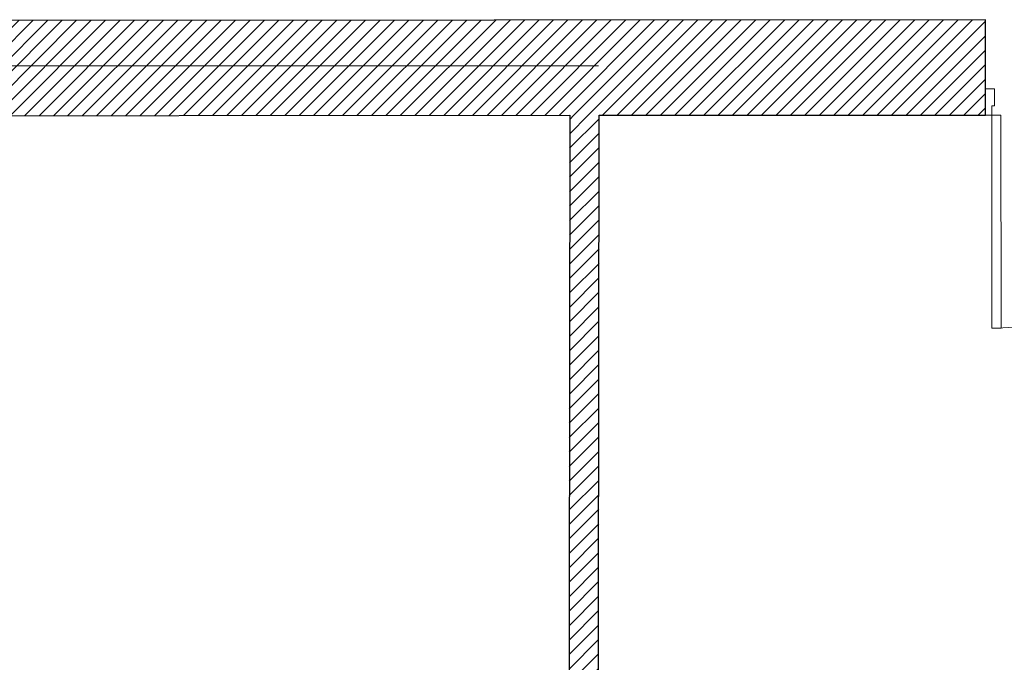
# Model space of a CAD drawing. Header units: millimetres. Extents: x -21056 to 421, y 9759 to 15589.
# Tile 106 of 120: x -1216 to -782, y 10243 to 10526. Entities that reach past the tile are written whole.
import ezdxf

# ---------------------------------------------------------------- set-up
doc = ezdxf.new("R2010")
doc.units = ezdxf.units.MM
doc.header["$LTSCALE"] = 25
doc.header["$MEASUREMENT"] = 0
doc.linetypes.add('Kropki i Kreski', pattern=[670.277762, 352.777767, -176.388884, 0, -141.111112])
doc.linetypes.add('Przerywana', pattern=[240, 120, -120])
for name, color, linetype in [('Drzwi ArchiCAD', 7, 'Continuous'), ('Konstrukcja - Siatki mod', 7, 'Continuous'), ('KR_INW', 7, 'Continuous')]:
    doc.layers.add(name, color=color, linetype=linetype)
for name, color, linetype, lineweight in [('Drzwi ArchiCAD_Nr_pióra__1', 7, 'Continuous', 13), ('Drzwi ArchiCAD_Nr_pióra__27', 7, 'Continuous', 25), ('Konstrukcja - Siatki mod_Nr_pióra__48', 1, 'Continuous', 15), ('KR_INW_Nr_pióra__101', 252, 'Continuous', 5), ('KR_INW_Nr_pióra__27', 7, 'Continuous', 25)]:
    doc.layers.add(name, color=color, linetype=linetype, lineweight=lineweight)
pattern_1 = [(45, (0, 0), (-31.819804, 31.819804), [])]

# ---------------------------------------------------------------- blocks, each defined once
blk = doc.blocks.new('Drzwi 19_25')
at = {"layer": 'Drzwi ArchiCAD_Nr_pióra__1', "linetype": 'Continuous'}
for p, q in [((429.3, 0), (429.3, 938.6)), ((429.3, 938.6), (469.3, 938.6)), ((469.3, 938.6), (469.3, 0)), ((-469.3, 0), (-497.3, 0)), ((-497.3, 0), (-497.3, -115)), ((-469.3, -40), (-469.3, 0)), ((469.3, 0), (429.3, 0)), ((497.3, 0), (469.3, 0)), ((469.3, 0), (469.3, -40)), ((497.3, -115), (497.3, 0)), ((-457.3, -40), (-469.3, -40)), ((-457.3, -115), (-457.3, -40)), ((469.3, -40), (457.3, -40)), ((457.3, -40), (457.3, -115)), ((-497.3, -115), (-457.3, -115)), ((457.3, -115), (497.3, -115))]:
    blk.add_line(p, q, dxfattribs=at)
at = {"layer": 'Drzwi ArchiCAD_Nr_pióra__1', "linetype": 'Przerywana'}
blk.add_arc((469.3, 0), 938.6, 90, 180, dxfattribs=at)
at = {"layer": 'Drzwi ArchiCAD_Nr_pióra__27', "linetype": 'Continuous'}
for p, q in [((-497.3, 0), (-497.3, -115)), ((497.3, 0), (497.3, -115))]:
    blk.add_line(p, q, dxfattribs=at)
blk = doc.blocks.new('Ściana_51', base_point=(233291.1, 113404.4))
at = {"layer": 'KR_INW_Nr_pióra__101', "linetype": 'Continuous'}
h = blk.add_hatch(dxfattribs=at)
h.set_pattern_fill('Cegła_licówka', color=256, style=0, pattern_type=2)
h.set_pattern_definition(pattern_1)
h.paths.add_polyline_path([(239788.3, 113408.7), (233291.1, 113404.4), (233291.4, 112984.4), (239788.6, 112988.7), (239788.6, 113103.7)])
at = {"layer": 'KR_INW_Nr_pióra__27', "linetype": 'Continuous'}
for p, q in [((239788.6, 113103.7), (239788.3, 113408.7)), ((239788.6, 112988.7), (239788.6, 113103.7))]:
    blk.add_line(p, q, dxfattribs=at)
at = {"layer": 'KR_INW_Nr_pióra__27', "linetype": 'Continuous', "flags": 128}
for points in [[(239788.3, 113408.7), (233291.1, 113404.4)], [(234510.6, 112985.2), (237956.3, 112987.5)], [(238086.3, 112987.6), (239788.6, 112988.7)]]:
    blk.add_lwpolyline(points, dxfattribs=at)
at = {"layer": 'Drzwi ArchiCAD', "linetype": 'Continuous', "zscale": 1000, "rotation": 180.0380409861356}
blk.add_blockref('Drzwi 19_25', (240285.9, 112989.1), dxfattribs=at)
blk = doc.blocks.new('Ściana_78', base_point=(237956.9, 113407.5))
at = {"layer": 'KR_INW_Nr_pióra__101', "linetype": 'Continuous'}
h = blk.add_hatch(dxfattribs=at)
h.set_pattern_fill('Cegła_licówka', color=256, style=0, pattern_type=2)
h.set_pattern_definition(pattern_1)
h.paths.add_polyline_path([(237956.3, 112987.5), (237949.2, 107385.1), (238079.2, 107385.1), (238086.3, 112987.6)])
at = {"layer": 'KR_INW_Nr_pióra__27', "linetype": 'Continuous', "flags": 128}
for points in [[(237956.3, 112987.5), (237949.2, 107385.1)], [(238079.2, 107385.1), (238086.3, 112987.6)]]:
    blk.add_lwpolyline(points, dxfattribs=at)
blk = doc.blocks.new('Standardowy znacznik siatki_8')
at = {"layer": 'Konstrukcja - Siatki mod_Nr_pióra__48', "linetype": 'Kropki i Kreski'}
blk.add_line((1000, 0), (72912, 0), dxfattribs=at)

msp = doc.modelspace()

# ---------------------------------------------------------------- block references
at = {"layer": 'Konstrukcja - Siatki mod', "color": 8, "linetype": 'Continuous', "lineweight": 13, "xscale": 0.1, "yscale": 0.1, "zscale": 100}
msp.add_blockref('Standardowy znacznik siatki_8', (-6969.92, 10505.51), dxfattribs=at)
at = {"layer": 'KR_INW', "xscale": 0.1, "yscale": 0.1, "zscale": 0.1}
for name, p in [('Ściana_51', (-1439.74, 10525.37)), ('Ściana_78', (-973.16, 10525.68))]:
    msp.add_blockref(name, p, dxfattribs=at)

doc.saveas('drawing.dxf')
